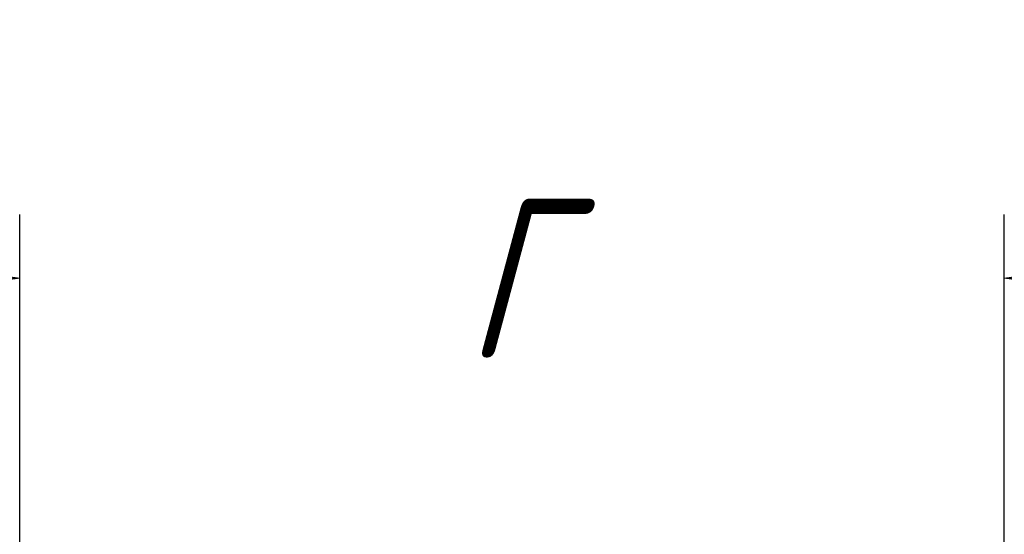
# Model space of a CAD drawing. Header units: millimetres. Extents: x 0 to 420, y 0 to 297.
# Tile 19 of 19: x 224 to 255, y 222 to 239. Entities that reach past the tile are written whole.
import ezdxf

# ---------------------------------------------------------------- set-up
doc = ezdxf.new("R2010")
doc.units = ezdxf.units.MM
doc.linetypes.add('K5LT_THIN', pattern=[0])
doc.layers.add('Системный слой', color=7, linetype='Continuous')
doc.styles.add('KDIMTEXTSTYLE', font='GOST_AU.SHX', dxfattribs={"width": 0.96, "oblique": 15, "height": 5})
doc.dimstyles.new('KDIMSTYLE (1.00)', dxfattribs={"dimtxt": 5, "dimasz": 1, "dimexe": 2, "dimexo": 0, "dimgap": 1, "dimtad": 1, "dimtxsty": 'KDIMTEXTSTYLE', "dimsah": 1, "dimcen": 0, "dimdle": 1, "dimadec": 0, "dimazin": 0, "dimtfac": 0.667, "dimtmove": 0, "dimatfit": 3, "dimfxl": 1, "dimtvp": 1, "dimtolj": 1, "dimtzin": 0, "dimarcsym": 0})

# ---------------------------------------------------------------- blocks, each defined once
blk = doc.blocks.new('KDIMARROW_01')
at = {"layer": 'Системный слой'}
blk.add_hatch(color=0, dxfattribs=at).paths.add_polyline_path([(0, 0), (-5, 0.658), (-4.5, 0), (-5, -0.658)])
at = {"layer": 'Системный слой', "color": 0, "linetype": 'K5LT_THIN', "lineweight": 18}
for p, q in [((-4.5, 0), (-5, 0.658)), ((-5, 0.658), (0, 0)), ((0, 0), (-5, -0.658)), ((-5, -0.658), (-4.5, 0)), ((0, 0), (-1, 0))]:
    blk.add_line(p, q, dxfattribs=at)

msp = doc.modelspace()

# ---------------------------------------------------------------- dimensions: what is measured, and where the dimension line sits
at = {"layer": 'Системный слой', "color": 7}
msp.add_linear_dim(base=(223.979, 230.498), p1=(254.965, 148.619), p2=(223.979, 155.353), location=(239.472, 230.498), text='\\H5.0;\\W0.965;\\Q15;\\H5.0;\\W0.965;\\Q15;\\Q15;Г', dimstyle='KDIMSTYLE (1.00)', override={"dimexo": 0, "dimblk1": 'KDIMARROW_01', "dimblk2": 'KDIMARROW_01', "dimse1": 0, "dimse2": 0, "dimclrt": 7, "dimtolj": 1}, dxfattribs=at).render()

doc.saveas('drawing.dxf')
